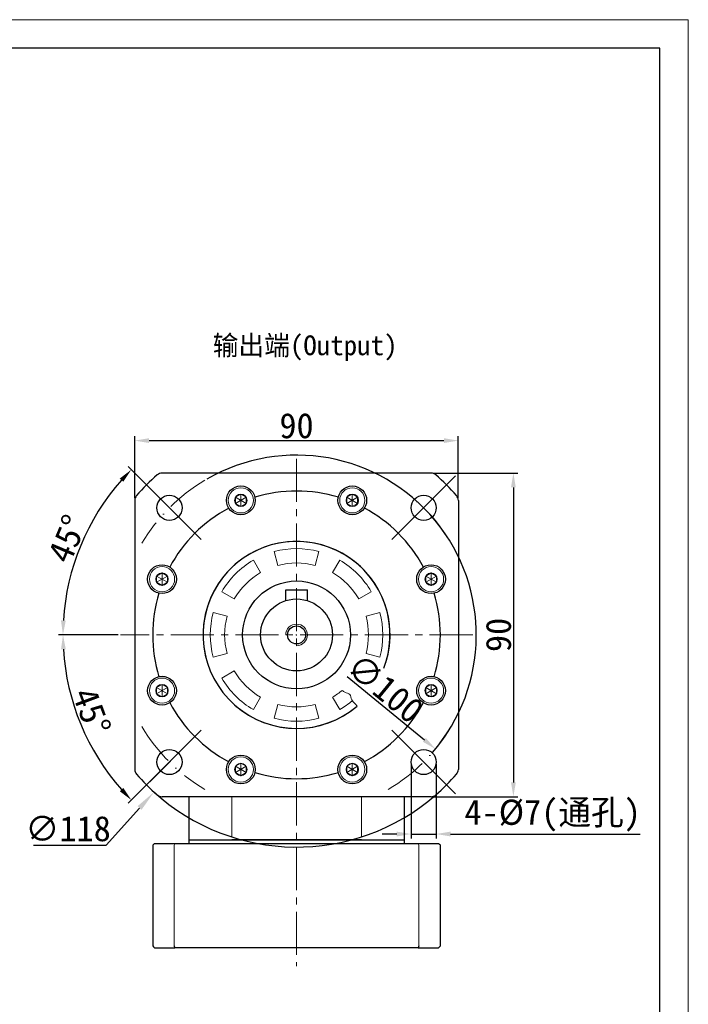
# Model space of a CAD drawing. Header units: millimetres. Extents: x 7456 to 8119, y -872 to -403.
# Tile 9 of 9: x 7933 to 8119, y -677 to -403. Entities that reach past the tile are written whole.
import ezdxf

# ---------------------------------------------------------------- set-up
doc = ezdxf.new("R2010")
doc.units = ezdxf.units.MM
doc.header["$PDSIZE"] = -5
for name, pattern in [('ACAD_ISO10W100', [18, 12, -3, 0, -3]), ('DASHED', [19.05, 12.7, -6.35]), ('点画线', [18, 12, -2, 2, -2])]:
    doc.linetypes.add(name, pattern=pattern)
doc.layers.get('0').update_dxf_attribs({"lineweight": 18})
doc.layers.get('Defpoints').update_dxf_attribs({"lineweight": 18})
for name, color, linetype, lineweight in [('4虚线层', 6, 'DASHED', 35), ('7中心线层', 7, '点画线', 18), ('中心线层', 7, 'ACAD_ISO10W100', 0), ('图框_外框线', 7, 'Continuous', 18), ('尺寸线层', 3, 'Continuous', 18), ('标注线', 7, 'Continuous', 18), ('粗实线', 7, 'Continuous', 40), ('细实线', 7, 'Continuous', 18)]:
    doc.layers.add(name, color=color, linetype=linetype, lineweight=lineweight)
doc.styles.add('工程字', font='txt')
doc.dimstyles.new('DIMSTYLE_17', dxfattribs={"dimtxt": 8, "dimasz": 12, "dimexe": 0.18, "dimexo": 0.0625, "dimgap": 0.09, "dimtad": 1, "dimtih": 1, "dimtoh": 1, "dimdec": 3, "dimdsep": 46, "dimtxsty": 'Standard', "dimblk": '_CAXARROW', "dimcen": 0.09, "dimdle": 24, "dimadec": 0, "dimazin": 0, "dimtfac": 0.7, "dimtdec": 3, "dimtofl": 0, "dimtmove": 0, "dimatfit": 3, "dimfxl": 1, "dimtolj": 1, "dimarcsym": 0})
doc.dimstyles.new('ISO-25', dxfattribs={"dimtxt": 7, "dimasz": 4, "dimexe": 1.25, "dimexo": 0.625, "dimtad": 1, "dimtxsty": '工程字', "dimcen": 2, "dimdle": 8, "dimadec": 0, "dimazin": 0, "dimtfac": 1, "dimtmove": 0, "dimatfit": 3, "dimfxl": 1, "dimarcsym": 0})

# ---------------------------------------------------------------- blocks, each defined once
blk = doc.blocks.new('G$C01D92929')
at = {"layer": '细实线'}
for p, q in [((2, 4.37), (5, 2.63)), ((2, 2.63), (5, 4.37)), ((3.5, 5.23), (3.5, 1.77))]:
    blk.add_line(p, q, dxfattribs=at)
blk.add_lwpolyline([(3.5, 5.23), (2, 4.37), (2, 2.63), (3.5, 1.77), (5, 2.63), (5, 4.37)], close=True, dxfattribs=at)
for radius in [3.5, 1.73]:
    blk.add_circle((3.5, 3.5), radius, dxfattribs=at)
blk = doc.blocks.new('*D102')
at = {"layer": 'Defpoints', "color": 0}
for p in [(7974.9, -539.51), (7946.78, -557.34), (7994.69, -559.31), (7960.54, -574.16), (8058.54, -574.16)]:
    blk.add_point(p, dxfattribs=at)
at = {"layer": '尺寸线层', "color": 0, "lineweight": -2}
for p, q in [((7974.45, -539.07), (7962.71, -527.33)), ((7959.92, -574.16), (7943.31, -574.16))]:
    blk.add_line(p, q, dxfattribs=at)
blk.add_arc((8009.54, -574.16), 64.98, 138.5274, 176.4726, dxfattribs=at)
at = {"layer": '尺寸线层', "color": 0}
for points in [[(7961.34, -531.58), (7960.37, -530.67), (7963.59, -528.21)], [(7944.02, -570.14), (7945.35, -570.18), (7944.56, -574.16)]]:
    blk.add_solid(points, dxfattribs=at)
at = {"layer": '尺寸线层', "color": 0, "insert": (7945.82, -547.43), "char_height": 7, "attachment_point": 5, "rotation": 67.2433, "style": '工程字'}
blk.add_mtext('45%%d', dxfattribs=at)
blk = doc.blocks.new('*D103')
at = {"layer": 'Defpoints', "color": 0}
for p in [(7960.54, -574.16), (8058.54, -574.16), (7994.69, -589.01), (7953.28, -606.64), (7974.9, -608.81)]:
    blk.add_point(p, dxfattribs=at)
at = {"layer": '尺寸线层', "color": 0, "lineweight": -2}
for p, q in [((7959.92, -574.16), (7943.33, -574.16)), ((7974.45, -609.25), (7962.72, -620.98))]:
    blk.add_line(p, q, dxfattribs=at)
blk.add_arc((8009.54, -574.16), 64.97, 183.5283, 221.4717, dxfattribs=at)
at = {"layer": '尺寸线层', "color": 0}
for points in [[(7945.37, -578.14), (7944.03, -578.18), (7944.58, -574.16)], [(7960.38, -617.64), (7961.35, -616.73), (7963.61, -620.1)]]:
    blk.add_solid(points, dxfattribs=at)
at = {"layer": '尺寸线层', "color": 0, "insert": (7952.55, -595.45), "char_height": 7, "attachment_point": 5, "rotation": 290.4882, "style": '工程字'}
blk.add_mtext('45%%d', dxfattribs=at)
blk = doc.blocks.new('*D104')
at = {"layer": 'Defpoints', "color": 0}
for p in [(8054.54, -520.13), (7964.54, -536.74), (8054.54, -536.74)]:
    blk.add_point(p, dxfattribs=at)
at = {"layer": '尺寸线层', "color": 0, "lineweight": -2}
for p, q in [((7964.54, -536.12), (7964.54, -518.88)), ((7968.54, -520.13), (8050.54, -520.13)), ((8054.54, -536.12), (8054.54, -518.88))]:
    blk.add_line(p, q, dxfattribs=at)
at = {"layer": '尺寸线层', "color": 0}
for points in [[(7968.54, -519.46), (7968.54, -520.8), (7964.54, -520.13)], [(8050.54, -520.8), (8050.54, -519.46), (8054.54, -520.13)]]:
    blk.add_solid(points, dxfattribs=at)
at = {"layer": '尺寸线层', "color": 0, "insert": (8009.54, -516.01), "char_height": 7, "attachment_point": 5, "style": '工程字'}
blk.add_mtext('\\A1;90', dxfattribs=at)
blk = doc.blocks.new('*D105')
at = {"layer": 'Defpoints', "color": 0}
for p in [(8046.96, -529.16), (8046.96, -619.16), (8069.86, -619.16)]:
    blk.add_point(p, dxfattribs=at)
at = {"layer": '尺寸线层', "color": 0, "lineweight": -2}
for p, q in [((8047.59, -529.16), (8071.11, -529.16)), ((8069.86, -533.16), (8069.86, -615.16)), ((8047.59, -619.16), (8071.11, -619.16))]:
    blk.add_line(p, q, dxfattribs=at)
at = {"layer": '尺寸线层', "color": 0}
for points in [[(8070.53, -533.16), (8069.19, -533.16), (8069.86, -529.16)], [(8069.19, -615.16), (8070.53, -615.16), (8069.86, -619.16)]]:
    blk.add_solid(points, dxfattribs=at)
at = {"layer": '尺寸线层', "color": 0, "insert": (8065.73, -574.16), "char_height": 7, "attachment_point": 5, "rotation": 90, "style": '工程字'}
blk.add_mtext('\\A1;90', dxfattribs=at)
blk = doc.blocks.new('_CAXARROW')
blk.add_hatch(color=0).paths.add_polyline_path([(0, 0), (-1, 0.125), (-1, -0.125)], flags=0)
blk = doc.blocks.new('*D106')
at = {"layer": 'Defpoints', "color": 0}
for p in [(8049.18, -530.46), (7969.9, -617.86)]:
    blk.add_point(p, dxfattribs=at)
at = {"layer": '尺寸线层', "color": 0, "lineweight": -2}
for p, q in [((8009.45, -574.16), (8009.63, -574.16)), ((8009.54, -574.25), (8009.54, -574.07)), ((7956.55, -632.59), (7965.87, -622.3)), ((7936.42, -632.59), (7956.55, -632.59))]:
    blk.add_line(p, q, dxfattribs=at)
blk.add_arc((8009.54, -574.16), 59, 227.6145, 310.9676, dxfattribs=at)
at = {"layer": '尺寸线层', "color": 0, "lineweight": -2, "xscale": 6, "yscale": 6, "zscale": 6, "rotation": 47.78929093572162}
blk.add_blockref('_CAXARROW', (7969.9, -617.86), dxfattribs=at)
at = {"layer": '尺寸线层', "color": 0, "lineweight": 15, "insert": (7945.98, -628.09), "char_height": 7, "attachment_point": 5, "style": '工程字'}
blk.add_mtext('\\A1;\\A1;∅118', dxfattribs=at)
blk = doc.blocks.new('_FILLED')
at = {"linetype": 'ByBlock'}
blk.add_hatch(color=0, dxfattribs=at).paths.add_polyline_path([(0, 0), (-1, 0.133), (-1, -0.133)], flags=0)
blk = doc.blocks.new('*D107')
at = {"layer": 'Defpoints', "color": 0}
for p in [(8041.4, -609.51), (8048.4, -609.51), (8048.4, -629.54)]:
    blk.add_point(p, dxfattribs=at)
at = {"layer": '尺寸线层', "color": 0, "lineweight": -2}
for p, q in [((8041.4, -610.14), (8041.4, -630.79)), ((8048.4, -610.14), (8048.4, -630.79)), ((8037.4, -629.54), (8033.4, -629.54)), ((8041.4, -629.54), (8048.4, -629.54)), ((8052.4, -629.54), (8105.16, -629.54))]:
    blk.add_line(p, q, dxfattribs=at)
at = {"layer": '尺寸线层', "color": 0}
for points in [[(8037.4, -630.2), (8037.4, -628.87), (8041.4, -629.54)], [(8052.4, -628.87), (8052.4, -630.2), (8048.4, -629.54)]]:
    blk.add_solid(points, dxfattribs=at)
at = {"layer": '尺寸线层', "color": 0, "insert": (8080.78, -624.41), "char_height": 7, "attachment_point": 5, "style": '工程字'}
blk.add_mtext('\\A1;4-%%c7(通孔)', dxfattribs=at)
blk = doc.blocks.new('*D108')
at = {"layer": 'Defpoints', "color": 0}
for p in [(7970.9, -542.43), (8048.19, -605.89)]:
    blk.add_point(p, dxfattribs=at)
at = {"layer": '尺寸线层', "color": 0, "lineweight": -2}
blk.add_line((8023.66, -585.75), (8045.1, -603.35), dxfattribs=at)
blk.add_arc((8009.54, -574.16), 50, 319.1789, 119.9223, dxfattribs=at)
at = {"layer": '尺寸线层', "color": 0}
blk.add_solid([(8044.67, -603.87), (8045.52, -602.83), (8048.19, -605.89)], dxfattribs=at)
at = {"layer": '尺寸线层', "color": 0, "insert": (8034.18, -589.05), "char_height": 7, "attachment_point": 5, "rotation": 320.6113, "style": '工程字'}
blk.add_mtext('∅100', dxfattribs=at)

msp = doc.modelspace()

# ---------------------------------------------------------------- linework, layer by layer
for p, q in [((7983.0275, -547.6428), (7965.3498, -529.9652)), ((8036.0605, -547.6428), (8053.7382, -529.9652)), ((7983.0275, -600.6759), (7965.3498, -618.3535)), ((8036.0605, -600.6759), (8053.7382, -618.3535)), ((7991.5162, -630.1594), (7991.5162, -619.1594)), ((8027.5717, -619.1594), (8027.5717, -630.1594)), ((7975.5403, -660.6594), (7975.5403, -632.6594)), ((8043.5477, -632.6594), (8043.5477, -660.6594))]:
    msp.add_line(p, q)
at = {"linetype": 'Continuous', "lineweight": 15}
for p, q in [((8003.3323, -550.9771), (8004.3676, -554.8408)), ((8014.7204, -554.8408), (8015.7556, -550.9771)), ((7999.544, -556.8388), (7997.544, -553.3747)), ((8021.544, -553.3747), (8019.544, -556.8388)), ((7988.7594, -562.1594), (7992.2235, -564.1594)), ((8026.8645, -564.1594), (8030.3286, -562.1594)), ((7990.2255, -568.983), (7986.3618, -567.9477)), ((8032.7262, -567.9477), (8028.8625, -568.983)), ((7986.3618, -580.371), (7990.2255, -579.3357)), ((8028.8625, -579.3357), (8032.7262, -580.371)), ((7988.7594, -586.1594), (7992.2235, -584.1594)), ((7999.544, -591.4799), (7997.544, -594.944)), ((8004.3676, -593.4779), (8003.3323, -597.3416)), ((8015.7556, -597.3416), (8014.7204, -593.4779)), ((8019.544, -591.4799), (8021.544, -594.944))]:
    msp.add_line(p, q, dxfattribs=at)
for radius, start, end in [(24, 75, 105), (24, 120, 150), (20, 75, 105), (24, 30, 60), (20, 120, 150), (20, 30, 60), (24, 165, 195), (20, 165, 195), (20, 345, 15), (24, 345, 15), (20, 210, 240), (24, 210, 240), (20, 300, 309.512611), (20, 255, 285), (24, 300, 310.301171), (24, 255, 285)]:
    msp.add_arc((8009.544, -574.1594), radius, start, end, dxfattribs=at)
for points in [[(7975.5403, -632.6594), (7975.6016, -632.4927), (7975.663, -632.326), (7975.7246, -632.1594)], [(8043.3634, -632.1594), (8043.4249, -632.326), (8043.4864, -632.4927), (8043.5477, -632.6594)]]:
    msp.add_open_spline(points, degree=3)
at = {"layer": '4虚线层', "color": 0, "lineweight": -2, "ltscale": 0.2}
for points in [[(7975.7246, -661.1594), (7975.663, -660.9927), (7975.6016, -660.826), (7975.5403, -660.6594)], [(8043.5477, -660.6594), (8043.4864, -660.826), (8043.4249, -660.9927), (8043.3634, -661.1594)]]:
    msp.add_open_spline(points, degree=3, dxfattribs=at)
at = {"layer": '7中心线层', "lineweight": 18}
for p, q in [((8009.544, -525.1594), (8009.544, -666.2778)), ((8009.544, -525.1594), (8009.544, -624.4187)), ((8058.544, -574.1594), (7960.544, -574.1594))]:
    msp.add_line(p, q, dxfattribs=at)
at = {"layer": '中心线层'}
for start, end in [(120.638488, 149.361512), (30.638488, 59.361512), (210.638488, 239.361512), (300.638488, 329.361512)]:
    msp.add_arc((8009.544, -574.1594), 50, start, end, dxfattribs=at)
at = {"layer": '图框_外框线', "color": 3}
msp.add_lwpolyline([(7455.8505, -871.6639), (8118.5104, -871.6639), (8118.5104, -403.0687), (7455.8505, -403.0687)], close=True, dxfattribs=at)
at = {"layer": '图框_外框线', "color": 3, "lineweight": 25}
msp.add_lwpolyline([(7495.2946, -863.7751), (8110.6216, -863.7751), (8110.6216, -410.9575), (7495.2946, -410.9575)], close=True, dxfattribs=at)
at = {"layer": '标注线', "color": 1, "lineweight": -3}
for p, q in [((7991.5162, -631.0594), (7991.544, -631.1594)), ((8027.5717, -631.0594), (8027.544, -631.1594))]:
    msp.add_line(p, q, dxfattribs=at)
at = {"layer": '标注线'}
msp.add_open_spline([(8022.2689, -589.589), (8022.4638, -589.8051), (8023.0797, -590.3084), (8024.6997, -590.4282), (8024.6739, -592.2584), (8025.7188, -593.0929), (8026.1958, -593.6924), (8026.4029, -593.9527)], degree=3, knots=[1.27047318, 1.27047318, 1.27047318, 1.27047318, 2.14464708, 3.68212176, 5.25742077, 6.56038215, 7.56038215, 7.56038215, 7.56038215, 7.56038215], dxfattribs=at)
at = {"layer": '粗实线', "lineweight": 30}
for p, q in [((8046.9606, -529.1594), (7972.1274, -529.1594)), ((7964.544, -536.7428), (7964.544, -611.5759)), ((8054.544, -536.7428), (8054.544, -611.5759)), ((8006.544, -561.6594), (8012.544, -561.6594)), ((8006.544, -564.62), (8006.544, -561.6594)), ((8012.544, -564.62), (8012.544, -561.6594)), ((8046.9606, -619.1594), (7972.1274, -619.1594))]:
    msp.add_line(p, q, dxfattribs=at)
at = {"layer": '粗实线', "linetype": 'Continuous', "lineweight": 30}
for p, q in [((7979.544, -619.1594), (7979.544, -631.1594)), ((8039.544, -631.1594), (8039.544, -619.1594))]:
    msp.add_line(p, q, dxfattribs=at)
at = {"layer": '粗实线', "color": 0, "lineweight": 30}
for p, q in [((7970.044, -632.1594), (7975.7246, -632.1594)), ((7975.7246, -632.1594), (8043.3634, -632.1594)), ((7979.5402, -631.1594), (8039.5202, -631.1594)), ((7979.544, -631.0594), (7979.644, -631.1594)), ((7979.544, -631.1594), (7979.544, -632.1594)), ((7979.564, -631.1594), (8039.544, -631.1594)), ((7979.564, -631.1594), (7991.5162, -631.1594)), ((7979.564, -631.1594), (7991.5162, -631.1594)), ((8027.5717, -631.1594), (7991.5162, -631.1594)), ((7991.5162, -631.1594), (8027.5717, -631.1594)), ((8027.548, -631.1594), (8039.5202, -631.1594)), ((8027.548, -631.1594), (8039.5202, -631.1594)), ((8039.544, -631.0594), (8039.444, -631.1594)), ((8039.544, -632.1594), (8039.544, -631.1594)), ((8043.3634, -632.1594), (8049.044, -632.1594)), ((7969.544, -632.6594), (7969.544, -660.6594)), ((8049.544, -660.6594), (8049.544, -632.6594)), ((7970.044, -661.1594), (7975.7246, -661.1594)), ((8043.3634, -661.1594), (7975.7246, -661.1594)), ((8043.3634, -661.1594), (8049.044, -661.1594))]:
    msp.add_line(p, q, dxfattribs=at)
at = {"layer": '粗实线', "lineweight": 30}
for centre, radius in [((7994.0453, -536.7422), 4), ((8025.0427, -536.7422), 4), ((7974.1886, -538.804), 3.5), ((8044.8993, -538.804), 3.5), ((7972.1269, -558.6607), 4), ((8046.9611, -558.6607), 4), ((8009.544, -574.1594), 15), ((8009.544, -574.1594), 10), ((8009.544, -574.1594), 2.5), ((7972.1269, -589.658), 4), ((8046.9611, -589.658), 4), ((7974.1886, -609.5147), 3.5), ((7994.0453, -611.5765), 4), ((8025.0427, -611.5765), 4), ((8044.8993, -609.5147), 3.5)]:
    msp.add_circle(centre, radius, dxfattribs=at)
for centre, radius, start, end in [((8009.544, -574.1594), 59, 131.028254, 138.971746), ((7972.1274, -531.1594), 2, 90, 131.028254), ((8046.9606, -531.1594), 2, 48.971746, 90), ((8009.544, -574.1594), 59, 41.028254, 48.971746), ((7966.544, -536.7428), 2, 138.971746, 180), ((8009.544, -574.1594), 40, 73.078133, 106.848269), ((8052.544, -536.7428), 2, 0, 41.028254), ((8009.544, -574.1594), 40, 118.151731, 151.921867), ((8009.544, -574.1594), 40, 28.078133, 61.921867), ((8009.544, -574.1594), 26, 342.863074, 310.422713), ((8009.544, -574.1594), 26, 339.124922, 196.50384), ((8009.544, -574.1594), 40, 163.078133, 196.921867), ((8009.544, -574.1594), 40, 343.078133, 16.921867), ((8009.544, -574.1594), 40, 208.078133, 241.921867), ((8009.544, -574.1594), 26, 229.577287, 310.422713), ((8009.544, -574.1594), 40, 298.078133, 331.921867), ((7966.544, -611.5759), 2, 180, 221.028254), ((8009.544, -574.1594), 59, 221.028254, 228.971746), ((8009.544, -574.1594), 40, 253.078133, 286.921867), ((8009.544, -574.1594), 59, 311.028254, 318.971746), ((8052.544, -611.5759), 2, 318.971746, 0), ((7972.1274, -617.1594), 2, 228.971746, 270), ((8046.9606, -617.1594), 2, 270, 311.028254)]:
    msp.add_arc(centre, radius, start, end, dxfattribs=at)
at = {"layer": '粗实线', "color": 0, "lineweight": 30}
for points in [[(7970.044, -632.1594), (7969.8773, -632.326), (7969.7107, -632.4927), (7969.544, -632.6594)], [(8049.544, -632.6594), (8049.3773, -632.4927), (8049.2106, -632.326), (8049.044, -632.1594)], [(7969.544, -660.6594), (7969.7107, -660.826), (7969.8773, -660.9927), (7970.044, -661.1594)], [(8049.044, -661.1594), (8049.2106, -660.9927), (8049.3773, -660.826), (8049.544, -660.6594)]]:
    msp.add_open_spline(points, degree=3, dxfattribs=at)
at = {"layer": '细实线', "color": 0}
msp.add_arc((8009.544, -574.1594), 3, 270, 180, dxfattribs=at)

# ---------------------------------------------------------------- block references
at = {"layer": '标注线'}
for p in [(7990.5453, -540.2422), (8021.5427, -540.2422), (7968.6269, -562.1607), (8043.4611, -562.1607), (7968.6269, -593.158), (8043.4611, -593.158), (7990.5453, -615.0765), (8021.5427, -615.0765)]:
    msp.add_blockref('G$C01D92929', p, dxfattribs=at)

# ---------------------------------------------------------------- texts
at = {"layer": '标注线', "color": 0, "insert": (7986.2433, -490.8766), "char_height": 5.5, "width": 62.945102, "attachment_point": 1}
msp.add_mtext('输出端{\\fKaiTi_GB2312|b0|i0|c134|p49;(Output)}', dxfattribs=at)

# ---------------------------------------------------------------- dimensions: what is measured, and where the dimension line sits
at = {"layer": '尺寸线层'}
dim = msp.add_linear_dim(base=(8054.544, -520.1306), p1=(7964.544, -536.7428), p2=(8054.544, -536.7428), dimstyle='ISO-25', override={"dimsah": 1, "dimtolj": 1}, dxfattribs=at)
dim.commit()
dim.dimension.update_dxf_attribs({"geometry": '*D104', "text_midpoint": (8009.544, -516.0056)})
dim = msp.add_diameter_dim_2p(p1=(7970.901, -542.4305), p2=(8048.1869, -605.8882), dimstyle='ISO-25', override={"dimtxsty": '工程字'}, dxfattribs=at)
dim.commit()
dim.dimension.update_dxf_attribs({"geometry": '*D108', "text_midpoint": (8031.566, -592.2412), "dimtype": 163})
dim = msp.add_angular_dim_2l(base=(7946.7762, -557.3408), line1=((7994.6947, -559.3101), (7974.8957, -539.5111)), line2=((8058.544, -574.1594), (7960.544, -574.1594)), dimstyle='ISO-25', override={"dimtxsty": '工程字'}, dxfattribs=at)
dim.commit()
dim.dimension.update_dxf_attribs({"geometry": '*D102', "text_midpoint": (7949.6205, -549.0231), "dimtype": 162})
at = {"layer": '尺寸线层', "lineweight": 15}
dim = msp.add_diameter_dim_2p(p1=(8049.1837, -530.4593), p2=(7969.9043, -617.8594), text='\\A1;<>', dimstyle='DIMSTYLE_17', override={"dimtxt": 7, "dimasz": 6, "dimgap": 1, "dimtxsty": '工程字', "dimtol": 0, "dimldrblk": '_FILLED'}, dxfattribs=at)
dim.commit()
dim.dimension.update_dxf_attribs({"geometry": '*D106', "text_midpoint": (7945.9847, -632.5859), "dimtype": 163})
at = {"layer": '尺寸线层'}
dim = msp.add_linear_dim(base=(8069.8598, -619.1594), p1=(8046.9606, -529.1594), p2=(8046.9606, -619.1594), angle=90, dimstyle='ISO-25', override={"dimsah": 1, "dimtolj": 1}, dxfattribs=at)
dim.commit()
dim.dimension.update_dxf_attribs({"geometry": '*D105', "text_midpoint": (8065.7348, -574.1594)})
dim = msp.add_angular_dim_2l(base=(7953.2815, -606.6425), line1=((8058.544, -574.1594), (7960.544, -574.1594)), line2=((7994.6947, -589.0086), (7974.8957, -608.8076)), dimstyle='ISO-25', dxfattribs=at)
dim.commit()
dim.dimension.update_dxf_attribs({"geometry": '*D103', "text_midpoint": (7948.6872, -596.8985), "dimtype": 162})
dim = msp.add_linear_dim(base=(8048.3993, -629.5363), p1=(8041.3993, -609.5147), p2=(8048.3993, -609.5147), angle=180, text='4-%%c<>(通孔)', dimstyle='ISO-25', override={"dimsah": 1, "dimtolj": 1}, dxfattribs=at)
dim.commit()
dim.dimension.update_dxf_attribs({"geometry": '*D107', "text_midpoint": (8080.7813, -629.5363), "dimtype": 160})

doc.saveas('drawing.dxf')
